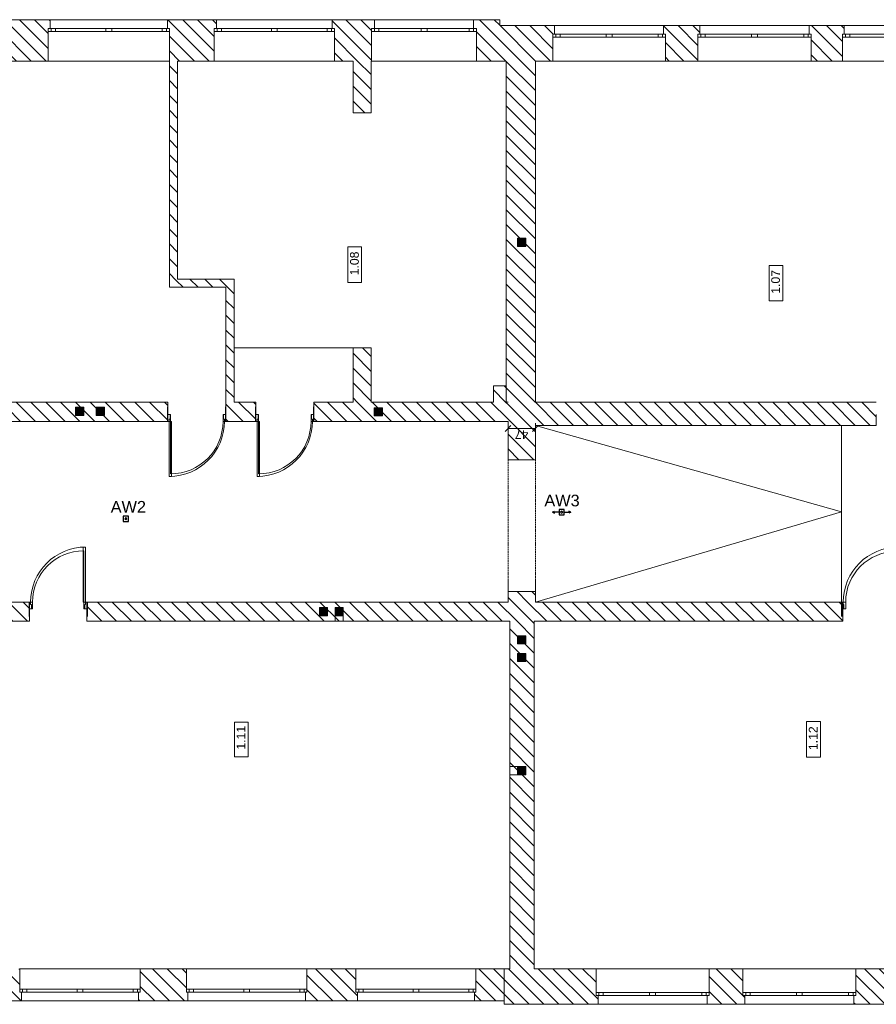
# Model space of a CAD drawing. Header units: millimetres. Extents: x -146116 to 602001, y -318793 to 100489.
# Tile 41 of 100: x 307834 to 322534, y -111541 to -94651. Entities that reach past the tile are written whole.
import ezdxf
from ezdxf.enums import TextEntityAlignment as Align

# ---------------------------------------------------------------- set-up
doc = ezdxf.new("R2010")
doc.units = ezdxf.units.MM
doc.header["$LTSCALE"] = 0.1
doc.header["$MEASUREMENT"] = 0
doc.linetypes.add('eks Rzut piętra I$0$Krawędzie ukryte', pattern=[391.222223, 282.222223, -109])
for name, color, linetype, lineweight in [('eks Rzut piętra I$0$Nowe_220-A Ściany_Nr_pióra__27', 8, 'Continuous', 25), ('eks Rzut piętra I$0$Nowe_299-A Wymiary Opisy_Nr_pióra__6', 8, 'Continuous', 13), ('eks Rzut piętra I$0$Nowe_320-W Umeblowanie_Nr_pióra__6', 8, 'Continuous', 13), ('eks Rzut piętra I$0$Nowe_Drzwi ARCHICAD_Nr_pióra__27', 8, 'Continuous', 25), ('eks Rzut piętra I$0$Nowe_Drzwi ARCHICAD_Nr_pióra__3', 8, 'Continuous', 13), ('eks Rzut piętra I$0$Nowe_Drzwi ARCHICAD_Nr_pióra__6', 8, 'Continuous', 13), ('eks Rzut piętra I$0$poziom_2 (1)_6_2D - Ogólne_Nr_pióra__1_Nr_pióra__7', 8, 'Continuous', 18), ('eks Rzut piętra I$0$poziom_2 (1)_6_2D - Ogólne_Nr_pióra__7_Nr_pióra__7', 8, 'Continuous', 18), ('eks Rzut piętra I$0$poziom_2 (1)_6_2D - Ogólne_Nr_pióra__81_Nr_pióra__6', 8, 'Continuous', 18), ('eks Rzut piętra I$0$poziom_2 (1)_6_Defpoints_Nr_pióra__7', 8, 'Continuous', 18), ('eks Rzut piętra I$0$poziom_2 (1)_6_Drzwi ArchiCAD_Nr_pióra__27_Nr_pióra__7', 8, 'Continuous', 18), ('eks Rzut piętra I$0$poziom_2 (1)_6_Drzwi ArchiCAD_Nr_pióra__81_Nr_pióra__6', 8, 'Continuous', 18), ('eks Rzut piętra I$0$poziom_2 (1)_6_Konstrukcja - Belki_Nr_pióra__1_Nr_pióra__7', 8, 'Continuous', 18), ('eks Rzut piętra I$0$poziom_2 (1)_6_Konstrukcja - Dachy_Nr_pióra__92_Nr_pióra__3', 8, 'Continuous', 18), ('eks Rzut piętra I$0$poziom_2 (1)_6_Konstrukcja - Ściany zew_Nr_pióra__107_Nr_pióra__12', 8, 'Continuous', 18), ('eks Rzut piętra I$0$poziom_2 (1)_6_Konstrukcja - Ściany zew_Nr_pióra__27_Nr_pióra__7', 8, 'Continuous', 18), ('eks Rzut piętra I$0$poziom_2 (1)_6_Metryczki pomieszczeń ArchiCADa_Nr_pióra__6_Nr_pióra__5', 8, 'Continuous', 18), ('eks Rzut piętra I$0$poziom_2 (1)_6_Okna ArchiCADa_Nr_pióra__101_Nr_pióra__252', 8, 'Continuous', 18), ('eks Rzut piętra I$0$poziom_2 (1)_6_Okna ArchiCADa_Nr_pióra__27_Nr_pióra__7', 8, 'Continuous', 18), ('eks Rzut piętra I$0$poziom_2 (1)_6_Okna ArchiCADa_Nr_pióra__81_Nr_pióra__6', 8, 'Continuous', 18)]:
    doc.layers.add(name, color=color, linetype=linetype, lineweight=lineweight)
for name, color, linetype in [('eks Rzut piętra I$0$Nowe_Drzwi ARCHICAD', 8, 'Continuous'), ('eks Rzut piętra I$0$poziom_2 (1)_6_2D - Ogólne_Nr_pióra__19', 8, 'Continuous'), ('LUXIONA', 92, 'Continuous'), ('REWIZJA_1', 6, 'Continuous')]:
    doc.layers.add(name, color=color, linetype=linetype)
doc.styles.add('ARIAL', font='arial.ttf')
doc.styles.add('eks Rzut piętra I$0$GENERATED_STYLE_1', font='arial.ttf')
pattern_1 = [(135, (247705.95, -72963.92), (127.2792, 127.2792), [])]

# ---------------------------------------------------------------- blocks, each defined once
blk = doc.blocks.new('eks Rzut piętra I$0$Drzwi 21')
at = {"layer": 'eks Rzut piętra I$0$Nowe_Drzwi ARCHICAD_Nr_pióra__27', "color": 7, "linetype": 'Continuous', "lineweight": 25}
for p, q in [((-500, 0), (-500, -115)), ((-500, 0), (-500, -115)), ((500, 0), (500, -115)), ((500, 0), (500, -115)), ((-500, -115), (-500, -250)), ((500, -115), (500, -250))]:
    blk.add_line(p, q, dxfattribs=at)
at = {"layer": 'eks Rzut piętra I$0$Nowe_Drzwi ARCHICAD_Nr_pióra__3', "color": 7, "linetype": 'Continuous', "lineweight": 13}
blk.add_arc((472, 0), 944, 90, 180, dxfattribs=at)
at = {"layer": 'eks Rzut piętra I$0$Nowe_Drzwi ARCHICAD_Nr_pióra__6', "color": 5, "linetype": 'Continuous', "lineweight": 13}
for p, q in [((432, 0), (432, 944)), ((432, 944), (472, 944)), ((472, 944), (472, 0)), ((-472, 0), (-500, 0)), ((-500, 0), (-500, -115)), ((-472, -40), (-472, 0)), ((472, 0), (432, 0)), ((500, 0), (472, 0)), ((472, 0), (472, -40)), ((500, -115), (500, 0)), ((-500, -115), (-460, -115)), ((-460, -40), (-472, -40)), ((-460, -115), (-460, -40)), ((472, -40), (460, -40)), ((460, -40), (460, -115)), ((460, -115), (500, -115))]:
    blk.add_line(p, q, dxfattribs=at)
blk = doc.blocks.new('eks Rzut piętra I')
at = {"layer": 'eks Rzut piętra I$0$poziom_2 (1)_6_2D - Ogólne_Nr_pióra__19', "linetype": 'Continuous', "lineweight": 0}
for points in [[(224745, -59823), (224605, -59823), (224605, -59963), (224745, -59963)], [(224400, -62645), (224449, -62645), (224449, -62623), (224422, -62623), (224422, -62355), (224400, -62355)], [(217161, -62863), (217161, -62723), (217021, -62723), (217021, -62863)], [(217514, -62863), (217514, -62723), (217374, -62723), (217374, -62863)], [(222285, -62731), (222145, -62731), (222145, -62871), (222285, -62871)], [(221344, -66298), (221344, -66158), (221204, -66158), (221204, -66298)], [(221612, -66298), (221612, -66158), (221472, -66158), (221472, -66298)], [(224745, -66643), (224605, -66643), (224605, -66783), (224745, -66783)], [(224745, -66945), (224605, -66945), (224605, -67085), (224745, -67085)], [(224745, -68886), (224605, -68886), (224605, -69026), (224745, -69026)], [(224384, -72903), (224384, -72355), (224368, -72355), (224368, -72903)]]:
    blk.add_hatch(color=256, dxfattribs=at).paths.add_polyline_path(points)
at = {"layer": 'eks Rzut piętra I$0$poziom_2 (1)_6_Konstrukcja - Ściany zew_Nr_pióra__107_Nr_pióra__12', "linetype": 'Continuous', "lineweight": 18}
h = blk.add_hatch(dxfattribs=at)
h.set_pattern_fill('BLOCZKI_CERAMICZNE_0006', color=256, angle=270, style=0, pattern_type=2)
h.set_pattern_definition(pattern_1)
h.paths.add_polyline_path([(216551, -56784), (216551, -56224), (216586, -56224), (216586, -56074), (215691, -56074), (215691, -56224), (215721, -56224), (215721, -56784)])
h = blk.add_hatch(dxfattribs=at)
h.set_pattern_fill('BLOCZKI_CERAMICZNE_0006', color=256, angle=270, style=0, pattern_type=2)
h.set_pattern_definition(pattern_1)
h.paths.add_polyline_path([(218631, -56784), (219401, -56784), (219401, -56224), (219441, -56224), (219441, -56074), (218596, -56074), (218596, -56224), (218631, -56224)])
h = blk.add_hatch(dxfattribs=at)
h.set_pattern_fill('BLOCZKI_CERAMICZNE_0006', color=256, angle=270, style=0, pattern_type=2)
h.set_pattern_definition(pattern_1)
h.paths.add_polyline_path([(222101, -56784), (222101, -56224), (222151, -56224), (222151, -56074), (221421, -56074), (221421, -56224), (221461, -56224), (221461, -56784)])
h = blk.add_hatch(dxfattribs=at)
h.set_pattern_fill('BLOCZKI_CERAMICZNE_0006', color=256, angle=270, style=0, pattern_type=2)
h.set_pattern_definition(pattern_1)
h.paths.add_polyline_path([(223901, -56784), (224301, -56784), (224301, -56074), (223851, -56074), (223851, -56224), (223901, -56224)])
h = blk.add_hatch(dxfattribs=at)
h.set_pattern_fill('BLOCZKI_CERAMICZNE_0006', color=256, angle=270, style=0, pattern_type=2)
h.set_pattern_definition(pattern_1)
h.paths.add_polyline_path([(224301, -56784), (225211, -56784), (225211, -56324), (225241, -56324), (225241, -56174), (224301, -56174)])
h = blk.add_hatch(dxfattribs=at)
h.set_pattern_fill('BLOCZKI_CERAMICZNE_0006', color=256, angle=270, style=0, pattern_type=2)
h.set_pattern_definition(pattern_1)
h.paths.add_polyline_path([(227701, -56784), (227701, -56324), (227731, -56324), (227731, -56174), (227111, -56174), (227111, -56324), (227141, -56324), (227141, -56784)])
h = blk.add_hatch(dxfattribs=at)
h.set_pattern_fill('BLOCZKI_CERAMICZNE_0006', color=256, angle=270, style=0, pattern_type=2)
h.set_pattern_definition(pattern_1)
h.paths.add_polyline_path([(229641, -56784), (230181, -56784), (230181, -56324), (230211, -56324), (230211, -56174), (229611, -56174), (229611, -56324), (229641, -56324)])
h = blk.add_hatch(dxfattribs=at)
h.set_pattern_fill('BLOCZKI_CERAMICZNE_0006', color=256, angle=270, style=0, pattern_type=2)
h.set_pattern_definition(pattern_1)
h.paths.add_polyline_path([(218771, -60524), (218771, -56784), (218631, -56784), (218631, -60664)])
h = blk.add_hatch(dxfattribs=at)
h.set_pattern_fill('BLOCZKI_CERAMICZNE_0006', color=256, angle=270, style=0, pattern_type=2)
h.set_pattern_definition(pattern_1)
h.paths.add_polyline_path([(222091, -57674), (222091, -56784), (221781, -56784), (221781, -57674)])
h = blk.add_hatch(dxfattribs=at)
h.set_pattern_fill('BLOCZKI_CERAMICZNE_0006', color=256, angle=270, style=0, pattern_type=2)
h.set_pattern_definition(pattern_1)
h.paths.add_polyline_path([(224911, -62634), (224911, -56784), (224411, -56784), (224411, -62634)])
h = blk.add_hatch(dxfattribs=at)
h.set_pattern_fill('BLOCZKI_CERAMICZNE_0006', color=256, angle=270, style=0, pattern_type=2)
h.set_pattern_definition(pattern_1)
h.paths.add_polyline_path([(219741, -60524), (218771, -60524), (218631, -60664), (219601, -60664)])
h = blk.add_hatch(dxfattribs=at)
h.set_pattern_fill('BLOCZKI_CERAMICZNE_0006', color=256, angle=270, style=0, pattern_type=2)
h.set_pattern_definition(pattern_1)
h.paths.add_polyline_path([(219741, -62634), (219741, -60524), (219601, -60664), (219601, -62634)])
h = blk.add_hatch(dxfattribs=at)
h.set_pattern_fill('BLOCZKI_CERAMICZNE_0006', color=256, angle=270, style=0, pattern_type=2)
h.set_pattern_definition(pattern_1)
h.paths.add_polyline_path([(222091, -62634), (222091, -61704), (221781, -61704), (221781, -62634)])
h = blk.add_hatch(dxfattribs=at)
h.set_pattern_fill('BLOCZKI_CERAMICZNE_0006', color=256, angle=270, style=0, pattern_type=2)
h.set_pattern_definition(pattern_1)
h.paths.add_polyline_path([(224411, -62634), (224411, -62354), (224191, -62354), (224191, -62634)])
h = blk.add_hatch(dxfattribs=at)
h.set_pattern_fill('BLOCZKI_CERAMICZNE_0006', color=256, angle=270, style=0, pattern_type=2)
h.set_pattern_definition(pattern_1)
h.paths.add_polyline_path([(215851, -62964), (218601, -62964), (218601, -62634), (215851, -62634)])
h = blk.add_hatch(dxfattribs=at)
h.set_pattern_fill('BLOCZKI_CERAMICZNE_0006', color=256, angle=270, style=0, pattern_type=2)
h.set_pattern_definition(pattern_1)
h.paths.add_polyline_path([(219601, -62964), (220111, -62964), (220111, -62634), (219601, -62634)])
h = blk.add_hatch(dxfattribs=at)
h.set_pattern_fill('BLOCZKI_CERAMICZNE_0006', color=256, angle=270, style=0, pattern_type=2)
h.set_pattern_definition(pattern_1)
h.paths.add_polyline_path([(221111, -62964), (224441, -62964), (224441, -62634), (221111, -62634)])
h = blk.add_hatch(dxfattribs=at)
h.set_pattern_fill('BLOCZKI_CERAMICZNE_0006', color=256, angle=270, style=0, pattern_type=2)
h.set_pattern_definition(pattern_1)
h.paths.add_polyline_path([(224911, -63624), (224911, -62634), (224441, -62634), (224441, -63624)])
h = blk.add_hatch(dxfattribs=at)
h.set_pattern_fill('BLOCZKI_CERAMICZNE_0006', color=256, angle=270, style=0, pattern_type=2)
h.set_pattern_definition(pattern_1)
h.paths.add_polyline_path([(224911, -63034), (230761, -63034), (230761, -62634), (224911, -62634)])
h = blk.add_hatch(dxfattribs=at)
h.set_pattern_fill('BLOCZKI_CERAMICZNE_0006', color=256, angle=270, style=0, pattern_type=2)
h.set_pattern_definition(pattern_1)
h.paths.add_polyline_path([(224441, -65884), (224441, -66064), (224911, -66064), (224911, -65884)])
h = blk.add_hatch(dxfattribs=at)
h.set_pattern_fill('BLOCZKI_CERAMICZNE_0006', color=256, angle=270, style=0, pattern_type=2)
h.set_pattern_definition(pattern_1)
h.paths.add_polyline_path([(215491, -66394), (216231, -66394), (216231, -66064), (215491, -66064)])
h = blk.add_hatch(dxfattribs=at)
h.set_pattern_fill('BLOCZKI_CERAMICZNE_0006', color=256, angle=270, style=0, pattern_type=2)
h.set_pattern_definition(pattern_1)
h.paths.add_polyline_path([(217211, -66394), (230186, -66394), (230186, -66064), (217211, -66064)])
h = blk.add_hatch(dxfattribs=at)
h.set_pattern_fill('BLOCZKI_CERAMICZNE_0006', color=256, angle=270, style=0, pattern_type=2)
h.set_pattern_definition(pattern_1)
h.paths.add_polyline_path([(224891, -72354), (224891, -66394), (224471, -66394), (224471, -72354)])
h = blk.add_hatch(dxfattribs=at)
h.set_pattern_fill('BLOCZKI_CERAMICZNE_0006', color=256, angle=270, style=0, pattern_type=2)
h.set_pattern_definition(pattern_1)
h.paths.add_polyline_path([(214941, -72904), (216091, -72904), (216091, -72754), (216061, -72754), (216061, -72354), (215491, -72354)])
h = blk.add_hatch(dxfattribs=at)
h.set_pattern_fill('BLOCZKI_CERAMICZNE_0006', color=256, angle=270, style=0, pattern_type=2)
h.set_pattern_definition(pattern_1)
h.paths.add_polyline_path([(218946, -72904), (218946, -72754), (218921, -72754), (218921, -72354), (218131, -72354), (218131, -72754), (218101, -72754), (218101, -72904)])
h = blk.add_hatch(dxfattribs=at)
h.set_pattern_fill('BLOCZKI_CERAMICZNE_0006', color=256, angle=270, style=0, pattern_type=2)
h.set_pattern_definition(pattern_1)
h.paths.add_polyline_path([(221856, -72904), (221856, -72754), (221831, -72754), (221831, -72354), (220991, -72354), (220991, -72754), (220966, -72754), (220966, -72904)])
h = blk.add_hatch(dxfattribs=at)
h.set_pattern_fill('BLOCZKI_CERAMICZNE_0006', color=256, angle=270, style=0, pattern_type=2)
h.set_pattern_definition(pattern_1)
h.paths.add_polyline_path([(223866, -72904), (224376, -72904), (224376, -72354), (223891, -72354), (223891, -72754), (223866, -72754)])
h = blk.add_hatch(dxfattribs=at)
h.set_pattern_fill('BLOCZKI_CERAMICZNE_0006', color=256, angle=270, style=0, pattern_type=2)
h.set_pattern_definition(pattern_1)
h.paths.add_polyline_path([(225986, -72964), (225986, -72814), (225951, -72814), (225951, -72354), (224376, -72354), (224376, -72964)])
h = blk.add_hatch(dxfattribs=at)
h.set_pattern_fill('BLOCZKI_CERAMICZNE_0006', color=256, angle=270, style=0, pattern_type=2)
h.set_pattern_definition(pattern_1)
h.paths.add_polyline_path([(228506, -72964), (228506, -72814), (228471, -72814), (228471, -72354), (227891, -72354), (227891, -72814), (227856, -72814), (227856, -72964)])
h = blk.add_hatch(dxfattribs=at)
h.set_pattern_fill('BLOCZKI_CERAMICZNE_0006', color=256, angle=270, style=0, pattern_type=2)
h.set_pattern_definition(pattern_1)
h.paths.add_polyline_path([(230996, -72964), (230996, -72814), (230961, -72814), (230961, -72354), (230411, -72354), (230411, -72814), (230376, -72814), (230376, -72964)])
at = {"layer": 'eks Rzut piętra I$0$Nowe_220-A Ściany_Nr_pióra__27', "linetype": 'Continuous', "lineweight": 25}
for p, q in [((218601, -62849), (218601, -62714)), ((219601, -62849), (219601, -62714)), ((220111, -62849), (220111, -62714)), ((221111, -62849), (221111, -62714)), ((218601, -62964), (218601, -62849)), ((219601, -62964), (219601, -62849)), ((220111, -62964), (220111, -62849)), ((221111, -62964), (221111, -62849)), ((216221, -66064), (216221, -66179)), ((216221, -66179), (216221, -66314)), ((217221, -66064), (217221, -66179)), ((217221, -66179), (217221, -66314)), ((230166, -66064), (230166, -66179)), ((230166, -66179), (230166, -66314))]:
    blk.add_line(p, q, dxfattribs=at)
at = {"layer": 'eks Rzut piętra I$0$Nowe_299-A Wymiary Opisy_Nr_pióra__6', "linetype": 'Continuous', "lineweight": 13}
for p, q in [((224441, -62994), (224441, -63181)), ((224441, -62994), (224441, -63181)), ((224911, -62994), (224911, -63181)), ((224911, -62994), (224911, -63181)), ((224391, -63137), (224491, -63037)), ((224391, -63137), (224491, -63037)), ((224911, -63087), (224441, -63087)), ((224861, -63137), (224961, -63037)), ((224861, -63137), (224961, -63037)), ((224441, -65667), (224441, -65854)), ((224911, -65667), (224911, -65854))]:
    blk.add_line(p, q, dxfattribs=at)
at = {"layer": 'eks Rzut piętra I$0$poziom_2 (1)_6_2D - Ogólne_Nr_pióra__1_Nr_pióra__7', "linetype": 'Continuous', "lineweight": 18}
for p, q in [((230161, -63034), (230161, -66064)), ((221472, -66260), (221472, -66394)), ((221612, -66260), (221612, -66394)), ((224605, -68886), (224471, -68886)), ((224605, -69026), (224471, -69026))]:
    blk.add_line(p, q, dxfattribs=at)
at = {"layer": 'eks Rzut piętra I$0$poziom_2 (1)_6_2D - Ogólne_Nr_pióra__1_Nr_pióra__7', "linetype": 'Continuous', "lineweight": 18, "flags": 128}
for points in [[(224745, -59823), (224745, -59963), (224605, -59963), (224605, -59823)], [(217161, -62863), (217161, -62723), (217021, -62723), (217021, -62863)], [(217514, -62863), (217514, -62723), (217374, -62723), (217374, -62863)], [(222285, -62731), (222285, -62871), (222145, -62871), (222145, -62731)], [(221344, -66298), (221344, -66158), (221204, -66158), (221204, -66298)], [(221612, -66298), (221612, -66158), (221472, -66158), (221472, -66298)], [(224745, -66643), (224745, -66783), (224605, -66783), (224605, -66643)], [(224745, -66945), (224745, -67085), (224605, -67085), (224605, -66945)], [(224745, -68886), (224745, -69026), (224605, -69026), (224605, -68886)]]:
    blk.add_lwpolyline(points, close=True, dxfattribs=at)
blk.add_lwpolyline([(224911, -66064), (230161, -64514), (224911, -63034)], dxfattribs=at)
at = {"layer": 'eks Rzut piętra I$0$poziom_2 (1)_6_2D - Ogólne_Nr_pióra__7_Nr_pióra__7', "linetype": 'Continuous', "lineweight": 18}
for p, q in [((224745, -59823), (224605, -59963)), ((217161, -62863), (217021, -62723)), ((217514, -62863), (217374, -62723)), ((222285, -62731), (222145, -62871)), ((221344, -66298), (221204, -66158)), ((221612, -66298), (221472, -66158)), ((224745, -66643), (224605, -66783)), ((224745, -66945), (224605, -67085)), ((224745, -68886), (224605, -69026))]:
    blk.add_line(p, q, dxfattribs=at)
at = {"layer": 'eks Rzut piętra I$0$poziom_2 (1)_6_2D - Ogólne_Nr_pióra__81_Nr_pióra__6', "linetype": 'Continuous', "lineweight": 18}
blk.add_line((221781, -61704), (219741, -61704), dxfattribs=at)
at = {"layer": 'eks Rzut piętra I$0$poziom_2 (1)_6_Defpoints_Nr_pióra__7', "linetype": 'Continuous', "lineweight": 18}
for p, q in [((229389, -56784), (229389, -56784)), ((224911, -59375), (224911, -59375)), ((224911, -61874), (224911, -61874)), ((224911, -62634), (224911, -62634)), ((224911, -63034), (224911, -63034)), ((227902, -63034), (227902, -63034)), ((224911, -65132), (224911, -65132)), ((224911, -66064), (224911, -66064))]:
    blk.add_line(p, q, dxfattribs=at)
at = {"layer": 'eks Rzut piętra I$0$poziom_2 (1)_6_Drzwi ArchiCAD_Nr_pióra__27_Nr_pióra__7', "linetype": 'Continuous', "lineweight": 18}
for p, q in [((218601, -62964), (218601, -62849)), ((219601, -62964), (219601, -62849)), ((220111, -62964), (220111, -62849)), ((221111, -62964), (221111, -62849)), ((216231, -66064), (216231, -66179)), ((217211, -66064), (217211, -66179)), ((230186, -66064), (230186, -66179))]:
    blk.add_line(p, q, dxfattribs=at)
at = {"layer": 'eks Rzut piętra I$0$poziom_2 (1)_6_Drzwi ArchiCAD_Nr_pióra__81_Nr_pióra__6', "linetype": 'Continuous', "lineweight": 18}
for p, q in [((218651, -62849), (218601, -62849)), ((218601, -62849), (218601, -62964)), ((218601, -62964), (218651, -62964)), ((218651, -62964), (218651, -62849)), ((218651, -62964), (218651, -63864)), ((219601, -62849), (219551, -62849)), ((219551, -62849), (219551, -62964)), ((219551, -62964), (219601, -62964)), ((219601, -62964), (219601, -62849)), ((220161, -62849), (220111, -62849)), ((220111, -62849), (220111, -62964)), ((220111, -62964), (220161, -62964)), ((220161, -62964), (220161, -62849)), ((220161, -62964), (220161, -63864)), ((221111, -62849), (221061, -62849)), ((221061, -62849), (221061, -62964)), ((221061, -62964), (221111, -62964)), ((221111, -62964), (221111, -62849)), ((217161, -66064), (217161, -65184)), ((216281, -66064), (216231, -66064)), ((216231, -66064), (216231, -66179)), ((216231, -66179), (216281, -66179)), ((216281, -66179), (216281, -66064)), ((217211, -66064), (217161, -66064)), ((217161, -66064), (217161, -66179)), ((217161, -66179), (217211, -66179)), ((217211, -66179), (217211, -66064)), ((230236, -66064), (230186, -66064)), ((230186, -66064), (230186, -66179)), ((230186, -66179), (230236, -66179)), ((230236, -66179), (230236, -66064))]:
    blk.add_line(p, q, dxfattribs=at)
for centre, radius, start, end in [((218651, -62964), 900, 270, 0), ((220161, -62964), 900, 270, 0), ((217161, -66064), 880, 90, 180), ((231106, -66064), 870, 90, 180)]:
    blk.add_arc(centre, radius, start, end, dxfattribs=at)
at = {"layer": 'eks Rzut piętra I$0$poziom_2 (1)_6_Konstrukcja - Belki_Nr_pióra__1_Nr_pióra__7', "linetype": 'eks Rzut piętra I$0$Krawędzie ukryte', "lineweight": 18}
for p, q in [((224911, -63624), (224441, -63624)), ((224441, -65884), (224441, -63624)), ((224911, -65884), (224911, -63624)), ((224911, -65884), (224441, -65884))]:
    blk.add_line(p, q, dxfattribs=at)
at = {"layer": 'eks Rzut piętra I$0$poziom_2 (1)_6_Konstrukcja - Dachy_Nr_pióra__92_Nr_pióra__3', "linetype": 'Continuous', "lineweight": 18, "flags": 128}
blk.add_lwpolyline([(224911, -63034), (230101, -63034)], dxfattribs=at)
at = {"layer": 'eks Rzut piętra I$0$poziom_2 (1)_6_Konstrukcja - Ściany zew_Nr_pióra__27_Nr_pióra__7', "linetype": 'Continuous', "lineweight": 18}
for p, q in [((216586, -56074), (216586, -56224)), ((218596, -56074), (218596, -56224)), ((219441, -56074), (219441, -56224)), ((221421, -56074), (221421, -56224)), ((222151, -56074), (222151, -56224)), ((223851, -56074), (223851, -56224)), ((216586, -56224), (216551, -56224)), ((216551, -56224), (216551, -56274)), ((218596, -56224), (218631, -56224)), ((218631, -56224), (218631, -56274)), ((219441, -56224), (219401, -56224)), ((219401, -56224), (219401, -56274)), ((221421, -56224), (221461, -56224)), ((221461, -56224), (221461, -56274)), ((222151, -56224), (222101, -56224)), ((222101, -56224), (222101, -56274)), ((223851, -56224), (223901, -56224)), ((223901, -56224), (223901, -56274)), ((225241, -56174), (225241, -56324)), ((227111, -56174), (227111, -56324)), ((227731, -56174), (227731, -56324)), ((229611, -56174), (229611, -56324)), ((230211, -56174), (230211, -56324)), ((216551, -56274), (216551, -56784)), ((218631, -56274), (218631, -56784)), ((219401, -56274), (219401, -56784)), ((221461, -56274), (221461, -56784)), ((222101, -56274), (222101, -56784)), ((223901, -56274), (223901, -56784)), ((225241, -56324), (225211, -56324)), ((225211, -56324), (225211, -56374)), ((225211, -56374), (225211, -56784)), ((227111, -56324), (227141, -56324)), ((227141, -56324), (227141, -56374)), ((227141, -56374), (227141, -56784)), ((227731, -56324), (227701, -56324)), ((227701, -56324), (227701, -56374)), ((227701, -56374), (227701, -56784)), ((229611, -56324), (229641, -56324)), ((229641, -56324), (229641, -56374)), ((229641, -56374), (229641, -56784)), ((230211, -56324), (230181, -56324)), ((230181, -56324), (230181, -56374)), ((230181, -56374), (230181, -56784)), ((218601, -62849), (218601, -62634)), ((219601, -62849), (219601, -62634)), ((220111, -62849), (220111, -62634)), ((221111, -62849), (221111, -62634)), ((218601, -62964), (218601, -62849)), ((219601, -62964), (219601, -62849)), ((220111, -62964), (220111, -62849)), ((221111, -62964), (221111, -62849)), ((230761, -63034), (230761, -62849)), ((216231, -66064), (216231, -66179)), ((216231, -66179), (216231, -66394)), ((217211, -66064), (217211, -66179)), ((217211, -66179), (217211, -66394)), ((230186, -66064), (230186, -66179)), ((230186, -66179), (230186, -66394)), ((216061, -72704), (216061, -72354)), ((218131, -72704), (218131, -72354)), ((218921, -72704), (218921, -72354)), ((220991, -72704), (220991, -72354)), ((221831, -72704), (221831, -72354)), ((223891, -72704), (223891, -72354)), ((225951, -72764), (225951, -72354)), ((227891, -72764), (227891, -72354)), ((228471, -72764), (228471, -72354)), ((230411, -72764), (230411, -72354)), ((216061, -72754), (216061, -72704)), ((216091, -72754), (216061, -72754)), ((216091, -72904), (216091, -72754)), ((218101, -72904), (218101, -72754)), ((218101, -72754), (218131, -72754)), ((218131, -72754), (218131, -72704)), ((218921, -72754), (218921, -72704)), ((218946, -72754), (218921, -72754)), ((218946, -72904), (218946, -72754)), ((220966, -72904), (220966, -72754)), ((220966, -72754), (220991, -72754)), ((220991, -72754), (220991, -72704)), ((221831, -72754), (221831, -72704)), ((221856, -72754), (221831, -72754)), ((221856, -72904), (221856, -72754)), ((223866, -72904), (223866, -72754)), ((223866, -72754), (223891, -72754)), ((223891, -72754), (223891, -72704)), ((225951, -72814), (225951, -72764)), ((227891, -72814), (227891, -72764)), ((228471, -72814), (228471, -72764)), ((230411, -72814), (230411, -72764)), ((225986, -72814), (225951, -72814)), ((225986, -72964), (225986, -72814)), ((227856, -72964), (227856, -72814)), ((227856, -72814), (227891, -72814)), ((228506, -72814), (228471, -72814)), ((228506, -72964), (228506, -72814)), ((230376, -72964), (230376, -72814)), ((230376, -72814), (230411, -72814))]:
    blk.add_line(p, q, dxfattribs=at)
at = {"layer": 'eks Rzut piętra I$0$poziom_2 (1)_6_Konstrukcja - Ściany zew_Nr_pióra__27_Nr_pióra__7', "linetype": 'Continuous', "lineweight": 18, "flags": 128}
for points in [[(216586, -56074), (215691, -56074)], [(219441, -56074), (218596, -56074)], [(222151, -56074), (221421, -56074)], [(224301, -56074), (223851, -56074)], [(224301, -56174), (224301, -56074)], [(225241, -56174), (224301, -56174)], [(227731, -56174), (227111, -56174)], [(230211, -56174), (229611, -56174)], [(215721, -56784), (216551, -56784)], [(218631, -56784), (218631, -60664)], [(218771, -60524), (218771, -56784)], [(218771, -56784), (219401, -56784)], [(221461, -56784), (221781, -56784)], [(221781, -56784), (221781, -57674)], [(222091, -56784), (222101, -56784)], [(222091, -57674), (222091, -56784)], [(223901, -56784), (224301, -56784)], [(224301, -56784), (224411, -56784)], [(224411, -56784), (224411, -62634)], [(224911, -62634), (224911, -56784)], [(224911, -56784), (225211, -56784)], [(227141, -56784), (227701, -56784)], [(229641, -56784), (230181, -56784)], [(221781, -57674), (222091, -57674)], [(219741, -60524), (218771, -60524)], [(219741, -62634), (219741, -60524)], [(218631, -60664), (219601, -60664)], [(219601, -60664), (219601, -62634)], [(222091, -61704), (221781, -61704)], [(221781, -61704), (221781, -62634)], [(222091, -62634), (222091, -61704)], [(224411, -62354), (224191, -62354)], [(224191, -62354), (224191, -62634)], [(224411, -62634), (224411, -62354)], [(218601, -62634), (215851, -62634)], [(220111, -62634), (219741, -62634)], [(221781, -62634), (221111, -62634)], [(224191, -62634), (222091, -62634)], [(224411, -62634), (224441, -62634)], [(224441, -62634), (224411, -62634)], [(230761, -62634), (224911, -62634)], [(215851, -62964), (218601, -62964)], [(219601, -62964), (220111, -62964)], [(221111, -62964), (224441, -62964)], [(224441, -62964), (224441, -63624)], [(224911, -63034), (230761, -63034)], [(224911, -63624), (224911, -63034)], [(224441, -63624), (224911, -63624)], [(224441, -65884), (224441, -66064)], [(224911, -65884), (224441, -65884)], [(224911, -66064), (224911, -65884)], [(216231, -66064), (215851, -66064)], [(224441, -66064), (217211, -66064)], [(230186, -66064), (224911, -66064)], [(215491, -66394), (216231, -66394)], [(217211, -66394), (224471, -66394)], [(224471, -66394), (224471, -72354)], [(224891, -72354), (224891, -66394)], [(224891, -66394), (230186, -66394)], [(218921, -72354), (218131, -72354)], [(221831, -72354), (220991, -72354)], [(224376, -72354), (223891, -72354)], [(224471, -72354), (224376, -72354)], [(224376, -72354), (224376, -72964)], [(224376, -72904), (224376, -72354)], [(225951, -72354), (224891, -72354)], [(228471, -72354), (227891, -72354)], [(230961, -72354), (230411, -72354)], [(214941, -72904), (216091, -72904)], [(218101, -72904), (218946, -72904)], [(220966, -72904), (221856, -72904)], [(223866, -72904), (224376, -72904)], [(224376, -72964), (225986, -72964)], [(227856, -72964), (228506, -72964)], [(230376, -72964), (230996, -72964)]]:
    blk.add_lwpolyline(points, dxfattribs=at)
at = {"layer": 'eks Rzut piętra I$0$poziom_2 (1)_6_Metryczki pomieszczeń ArchiCADa_Nr_pióra__6_Nr_pióra__5', "linetype": 'Continuous', "lineweight": 18}
for p, q in [((221693, -60582), (221693, -59972)), ((221693, -59972), (221929, -59972)), ((221929, -59972), (221929, -60582)), ((228921, -60898), (228921, -60288)), ((228921, -60288), (229156, -60288)), ((229156, -60288), (229156, -60898)), ((221929, -60582), (221693, -60582)), ((229156, -60898), (228921, -60898)), ((219746, -68717), (219746, -68122)), ((219746, -68122), (219982, -68122)), ((219982, -68122), (219982, -68717)), ((229565, -68725), (229565, -68115)), ((229565, -68115), (229801, -68115)), ((229801, -68115), (229801, -68725)), ((219982, -68717), (219746, -68717)), ((229801, -68725), (229565, -68725))]:
    blk.add_line(p, q, dxfattribs=at)
at = {"layer": 'eks Rzut piętra I$0$poziom_2 (1)_6_Okna ArchiCADa_Nr_pióra__101_Nr_pióra__252', "linetype": 'Continuous', "lineweight": 18}
for p, q in [((216551, -56224), (216676, -56224)), ((216676, -56224), (216676, -56274)), ((217541, -56274), (217541, -56224)), ((217541, -56224), (217591, -56224)), ((217591, -56224), (217641, -56224)), ((217641, -56224), (217641, -56274)), ((218506, -56274), (218506, -56224)), ((218506, -56224), (218631, -56224)), ((219401, -56224), (219526, -56224)), ((219526, -56224), (219526, -56274)), ((220381, -56274), (220381, -56224)), ((220381, -56224), (220431, -56224)), ((220431, -56224), (220481, -56224)), ((220481, -56224), (220481, -56274)), ((221336, -56274), (221336, -56224)), ((221336, -56224), (221461, -56224)), ((222101, -56224), (222226, -56224)), ((222226, -56224), (222226, -56274)), ((222951, -56274), (222951, -56224)), ((222951, -56224), (223001, -56224)), ((223001, -56224), (223051, -56224)), ((223051, -56224), (223051, -56274)), ((223776, -56274), (223776, -56224)), ((223776, -56224), (223901, -56224)), ((216676, -56274), (216551, -56274)), ((217591, -56274), (217541, -56274)), ((217641, -56274), (217591, -56274)), ((218631, -56274), (218506, -56274)), ((219526, -56274), (219401, -56274)), ((220431, -56274), (220381, -56274)), ((220481, -56274), (220431, -56274)), ((221461, -56274), (221336, -56274)), ((222226, -56274), (222101, -56274)), ((223001, -56274), (222951, -56274)), ((223051, -56274), (223001, -56274)), ((223901, -56274), (223776, -56274)), ((225211, -56324), (225336, -56324)), ((225336, -56374), (225211, -56374)), ((225336, -56324), (225336, -56374)), ((226126, -56374), (226126, -56324)), ((226126, -56324), (226176, -56324)), ((226176, -56374), (226126, -56374)), ((226176, -56324), (226226, -56324)), ((226226, -56374), (226176, -56374)), ((226226, -56324), (226226, -56374)), ((227016, -56374), (227016, -56324)), ((227016, -56324), (227141, -56324)), ((227141, -56374), (227016, -56374)), ((227701, -56324), (227826, -56324)), ((227826, -56374), (227701, -56374)), ((227826, -56324), (227826, -56374)), ((228621, -56374), (228621, -56324)), ((228621, -56324), (228671, -56324)), ((228671, -56374), (228621, -56374)), ((228671, -56324), (228721, -56324)), ((228721, -56374), (228671, -56374)), ((228721, -56324), (228721, -56374)), ((229516, -56374), (229516, -56324)), ((229516, -56324), (229641, -56324)), ((229641, -56374), (229516, -56374)), ((230181, -56324), (230306, -56324)), ((230306, -56374), (230181, -56374)), ((230306, -56324), (230306, -56374)), ((216061, -72704), (216186, -72704)), ((216186, -72754), (216061, -72754)), ((216186, -72704), (216186, -72754)), ((217046, -72754), (217046, -72704)), ((217046, -72704), (217096, -72704)), ((217096, -72754), (217046, -72754)), ((217096, -72704), (217146, -72704)), ((217146, -72754), (217096, -72754)), ((217146, -72704), (217146, -72754)), ((218006, -72754), (218006, -72704)), ((218006, -72704), (218131, -72704)), ((218131, -72754), (218006, -72754)), ((218921, -72704), (219046, -72704)), ((219046, -72754), (218921, -72754)), ((219046, -72704), (219046, -72754)), ((219906, -72754), (219906, -72704)), ((219906, -72704), (219956, -72704)), ((219956, -72754), (219906, -72754)), ((219956, -72704), (220006, -72704)), ((220006, -72754), (219956, -72754)), ((220006, -72704), (220006, -72754)), ((220866, -72754), (220866, -72704)), ((220866, -72704), (220991, -72704)), ((220991, -72754), (220866, -72754)), ((221831, -72704), (221956, -72704)), ((221956, -72754), (221831, -72754)), ((221956, -72704), (221956, -72754)), ((222811, -72754), (222811, -72704)), ((222811, -72704), (222861, -72704)), ((222861, -72754), (222811, -72754)), ((222861, -72704), (222911, -72704)), ((222911, -72754), (222861, -72754)), ((222911, -72704), (222911, -72754)), ((223766, -72754), (223766, -72704)), ((223766, -72704), (223891, -72704)), ((223891, -72754), (223766, -72754)), ((226076, -72764), (225951, -72764)), ((226076, -72814), (226076, -72764)), ((226921, -72764), (226871, -72764)), ((226871, -72764), (226871, -72814)), ((226971, -72764), (226921, -72764)), ((226971, -72814), (226971, -72764)), ((227891, -72764), (227766, -72764)), ((227766, -72764), (227766, -72814)), ((228596, -72764), (228471, -72764)), ((228596, -72814), (228596, -72764)), ((229441, -72764), (229391, -72764)), ((229391, -72764), (229391, -72814)), ((229491, -72764), (229441, -72764)), ((229491, -72814), (229491, -72764)), ((230411, -72764), (230286, -72764)), ((230286, -72764), (230286, -72814)), ((225951, -72814), (226076, -72814)), ((226871, -72814), (226921, -72814)), ((226921, -72814), (226971, -72814)), ((227766, -72814), (227891, -72814)), ((228471, -72814), (228596, -72814)), ((229391, -72814), (229441, -72814)), ((229441, -72814), (229491, -72814)), ((230286, -72814), (230411, -72814))]:
    blk.add_line(p, q, dxfattribs=at)
at = {"layer": 'eks Rzut piętra I$0$poziom_2 (1)_6_Okna ArchiCADa_Nr_pióra__27_Nr_pióra__7', "linetype": 'Continuous', "lineweight": 18}
for p, q in [((216551, -56224), (216551, -56274)), ((216586, -56224), (216551, -56224)), ((218596, -56224), (218631, -56224)), ((218631, -56224), (218631, -56274)), ((219401, -56224), (219401, -56274)), ((219441, -56224), (219401, -56224)), ((221421, -56224), (221461, -56224)), ((221461, -56224), (221461, -56274)), ((222101, -56224), (222101, -56274)), ((222151, -56224), (222101, -56224)), ((223851, -56224), (223901, -56224)), ((223901, -56224), (223901, -56274)), ((225211, -56324), (225211, -56374)), ((225241, -56324), (225211, -56324)), ((227111, -56324), (227141, -56324)), ((227141, -56324), (227141, -56374)), ((227701, -56324), (227701, -56374)), ((227731, -56324), (227701, -56324)), ((229611, -56324), (229641, -56324)), ((229641, -56324), (229641, -56374)), ((230181, -56324), (230181, -56374)), ((230211, -56324), (230181, -56324)), ((216061, -72754), (216061, -72704)), ((216091, -72754), (216061, -72754)), ((218101, -72754), (218131, -72754)), ((218131, -72754), (218131, -72704)), ((218921, -72754), (218921, -72704)), ((218946, -72754), (218921, -72754)), ((220966, -72754), (220991, -72754)), ((220991, -72754), (220991, -72704)), ((221831, -72754), (221831, -72704)), ((221856, -72754), (221831, -72754)), ((223866, -72754), (223891, -72754)), ((223891, -72754), (223891, -72704)), ((225951, -72814), (225951, -72764)), ((227891, -72814), (227891, -72764)), ((228471, -72814), (228471, -72764)), ((230411, -72814), (230411, -72764)), ((225986, -72814), (225951, -72814)), ((227856, -72814), (227891, -72814)), ((228506, -72814), (228471, -72814)), ((230376, -72814), (230411, -72814))]:
    blk.add_line(p, q, dxfattribs=at)
at = {"layer": 'eks Rzut piętra I$0$poziom_2 (1)_6_Okna ArchiCADa_Nr_pióra__81_Nr_pióra__6', "linetype": 'Continuous', "lineweight": 18}
for p, q in [((218596, -56074), (216586, -56074)), ((221421, -56074), (219441, -56074)), ((223851, -56074), (222151, -56074)), ((216601, -56224), (216601, -56274)), ((216676, -56224), (217541, -56224)), ((217641, -56224), (218506, -56224)), ((218581, -56224), (218581, -56274)), ((219451, -56224), (219451, -56274)), ((219526, -56224), (220381, -56224)), ((220481, -56224), (221336, -56224)), ((221411, -56224), (221411, -56274)), ((222151, -56224), (222151, -56274)), ((222226, -56224), (222951, -56224)), ((223051, -56224), (223776, -56224)), ((223851, -56224), (223851, -56274)), ((227111, -56174), (225241, -56174)), ((229611, -56174), (227731, -56174)), ((232091, -56174), (230211, -56174)), ((217541, -56274), (216676, -56274)), ((218506, -56274), (217641, -56274)), ((220381, -56274), (219526, -56274)), ((221336, -56274), (220481, -56274)), ((222951, -56274), (222226, -56274)), ((223776, -56274), (223051, -56274)), ((225261, -56324), (225261, -56374)), ((225336, -56324), (226126, -56324)), ((226126, -56374), (225336, -56374)), ((226226, -56324), (227016, -56324)), ((227016, -56374), (226226, -56374)), ((227091, -56324), (227091, -56374)), ((227751, -56324), (227751, -56374)), ((227826, -56324), (228621, -56324)), ((228621, -56374), (227826, -56374)), ((228721, -56324), (229516, -56324)), ((229516, -56374), (228721, -56374)), ((229591, -56324), (229591, -56374)), ((230231, -56324), (230231, -56374)), ((230306, -56324), (231101, -56324)), ((231101, -56374), (230306, -56374)), ((218631, -56784), (216551, -56784)), ((221461, -56784), (219401, -56784)), ((223901, -56784), (222101, -56784)), ((227141, -56784), (225211, -56784)), ((229641, -56784), (227701, -56784)), ((232121, -56784), (230181, -56784)), ((216061, -72354), (218131, -72354)), ((218921, -72354), (220991, -72354)), ((221831, -72354), (223891, -72354)), ((227891, -72354), (225951, -72354)), ((230411, -72354), (228471, -72354)), ((216111, -72754), (216111, -72704)), ((216186, -72704), (217046, -72704)), ((217046, -72754), (216186, -72754)), ((217146, -72704), (218006, -72704)), ((218006, -72754), (217146, -72754)), ((218081, -72754), (218081, -72704)), ((218971, -72754), (218971, -72704)), ((219046, -72704), (219906, -72704)), ((219906, -72754), (219046, -72754)), ((220006, -72704), (220866, -72704)), ((220866, -72754), (220006, -72754)), ((220941, -72754), (220941, -72704)), ((221881, -72754), (221881, -72704)), ((221956, -72704), (222811, -72704)), ((222811, -72754), (221956, -72754)), ((222911, -72704), (223766, -72704)), ((223766, -72754), (222911, -72754)), ((223841, -72754), (223841, -72704)), ((226001, -72814), (226001, -72764)), ((226871, -72764), (226076, -72764)), ((227766, -72764), (226971, -72764)), ((227841, -72814), (227841, -72764)), ((228521, -72814), (228521, -72764)), ((229391, -72764), (228596, -72764)), ((230286, -72764), (229491, -72764)), ((230361, -72814), (230361, -72764)), ((216091, -72904), (218101, -72904)), ((218946, -72904), (220966, -72904)), ((221856, -72904), (223866, -72904)), ((227856, -72964), (225986, -72964)), ((226076, -72814), (226871, -72814)), ((226971, -72814), (227766, -72814)), ((230376, -72964), (228506, -72964)), ((228596, -72814), (229391, -72814)), ((229491, -72814), (230286, -72814))]:
    blk.add_line(p, q, dxfattribs=at)
at = {"layer": 'eks Rzut piętra I$0$Nowe_Drzwi ARCHICAD', "linetype": 'Continuous', "lineweight": 13, "zscale": 1000, "rotation": 180}
for p in [(219101, -62964), (220611, -62964)]:
    blk.add_blockref('eks Rzut piętra I$0$Drzwi 21', p, dxfattribs=at)
at = {"layer": 'eks Rzut piętra I$0$Nowe_Drzwi ARCHICAD', "linetype": 'Continuous', "lineweight": 13, "zscale": 1000}
for p in [(216721, -66064), (230666, -66064)]:
    blk.add_blockref('eks Rzut piętra I$0$Drzwi 21', p, dxfattribs=at)
at = {"layer": 'eks Rzut piętra I$0$Nowe_299-A Wymiary Opisy_Nr_pióra__6', "lineweight": 13, "insert": (224790, -63117), "char_height": 150, "attachment_point": 7, "rotation": 180, "style": 'eks Rzut piętra I$0$GENERATED_STYLE_1'}
blk.add_mtext('\\A1;47', dxfattribs=at)
at = {"layer": 'eks Rzut piętra I$0$Nowe_320-W Umeblowanie_Nr_pióra__6', "linetype": 'Continuous', "lineweight": 13, "style": 'eks Rzut piętra I$0$GENERATED_STYLE_1'}
blk.add_attdef('Hydrant', text='', height=120, rotation=180, dxfattribs=at).set_placement((238684, -61499), align=Align.MIDDLE_CENTER)
at = {"layer": 'eks Rzut piętra I$0$poziom_2 (1)_6_Metryczki pomieszczeń ArchiCADa_Nr_pióra__6_Nr_pióra__5', "linetype": 'Continuous', "lineweight": 18, "char_height": 150, "attachment_point": 1, "rotation": 90, "style": 'eks Rzut piętra I$0$GENERATED_STYLE_1'}
for s, insert in [('\\A1;1.08', (221730, -60459)), ('\\A1;1.07', (228958, -60775)), ('\\A1;1.11', (219784, -68595)), ('\\A1;1.12', (229602, -68603))]:
    blk.add_mtext(s, dxfattribs=dict(at, insert=insert))
blk = doc.blocks.new('LUXIONA - LVNC')
at = {"layer": 'LUXIONA', "color": 1}
for p, q in [((-11.1, 4.5), (-7.8, 6.4, -4.8)), ((0, 4.5), (-11.1, 4.5)), ((-11.1, 4.5), (-7.8, 2.6, -4.8)), ((9, 4.5), (20.1, 4.5)), ((20.1, 4.5), (16.8, 6.4, -4.8)), ((20.1, 4.5), (16.8, 2.6, -4.8))]:
    blk.add_line(p, q, dxfattribs=at)
at = {"layer": 'LUXIONA', "color": 1, "lineweight": -2}
for p, q in [((9, 9), (0, 9)), ((0, 9), (0, 0)), ((0, 0), (9, 0)), ((9, 0), (9, 9))]:
    blk.add_line(p, q, dxfattribs=at)
blk.add_lwpolyline([(4.5, 6.3), (2.6, 4.4), (4.5, 2.6), (6.3, 4.4)], close=True, dxfattribs=at)
at = {"layer": 'LUXIONA', "color": 1, "style": 'ARIAL', "flags": 4}
for tag, p in [('TYP', (-10.9, 21.3, -23.7)), ('OBW', (-16.2, -26.4, -23.7))]:
    blk.add_attdef(tag, p, '', height=20, dxfattribs=at)
blk = doc.blocks.new('LUXIONA - LVNO')
at = {"layer": 'LUXIONA', "color": 1, "lineweight": -2}
for p, q in [((9, 9), (0, 9)), ((0, 9), (0, 0)), ((0, 0), (9, 0)), ((9, 0), (9, 9))]:
    blk.add_line(p, q, dxfattribs=at)
blk.add_lwpolyline([(4.5, 6.3), (2.6, 4.4), (4.5, 2.6), (6.3, 4.4)], close=True, dxfattribs=at)
at = {"layer": 'LUXIONA', "color": 1, "style": 'ARIAL', "flags": 4}
for tag, p in [('TYP', (-13.8, 32.2, -23.7)), ('OBW', (-19.1, -28, -23.7))]:
    blk.add_attdef(tag, p, '', height=20, dxfattribs=at)

msp = doc.modelspace()

# ---------------------------------------------------------------- block references
at = {"layer": 'REWIZJA_1'}
msp.add_blockref('eks Rzut piętra I', (91773, -38577), dxfattribs=at)

# ---------------------------------------------------------------- next in the draw order: block references
at = {"layer": 'LUXIONA'}
ref = msp.add_blockref('LUXIONA - LVNC', (317180, -103053), dxfattribs=dict(at, xscale=10, yscale=10, zscale=10, rotation=179.9999999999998))
ref.add_attrib('TYP', 'AW3', (316838, -102999, -237), dxfattribs={"color": 1, "height": 200, "style": 'ARIAL'})
ref = msp.add_blockref('LUXIONA - LVNO', (309611, -103256), dxfattribs=dict(at, xscale=10, yscale=10, zscale=10))
ref.add_attrib('TYP', 'AW2', (309396, -103107, -237), dxfattribs={"color": 1, "height": 200, "style": 'ARIAL'})

doc.saveas('drawing.dxf')
